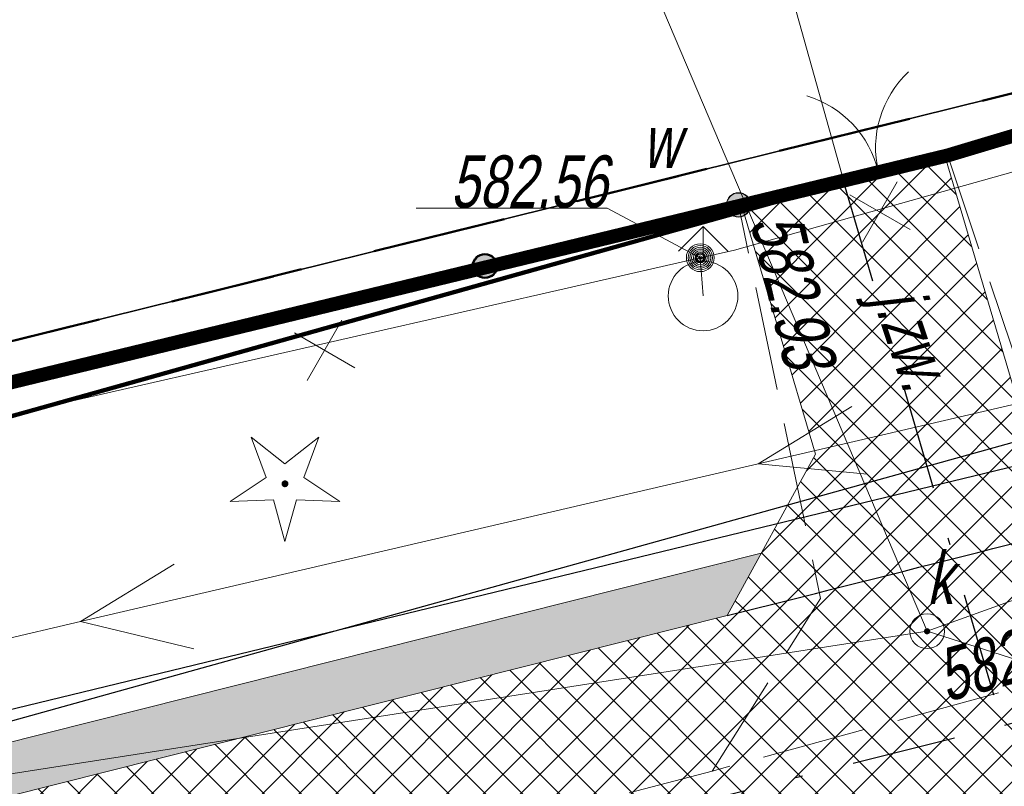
# Model space of a CAD drawing. Header units: metres. Extents: x 7403618 to 7449367, y 5479833 to 5516047.
# Tile 35 of 72: x 7449007 to 7449021, y 5479898 to 5479910. Entities that reach past the tile are written whole.
import ezdxf

# ---------------------------------------------------------------- set-up
doc = ezdxf.new("R2010")
doc.units = ezdxf.units.M
doc.header["$MEASUREMENT"] = 0
for name, pattern in [('0.5_0.5', [1, 0.5, -0.5]), ('3_SUEP_A', [0]), ('3_SUKP', [0]), ('3_SUWP', [0]), ('414-500', [1, 0.5, -0.5]), ('DASHDOT', [1, 0.5, -0.25, 0, -0.25]), ('GUK', [2, 1.5, -0.5]), ('KTJZ01-500', [2, 1.5, -0.5])]:
    doc.linetypes.add(name, pattern=pattern)
doc.layers.get('0').update_dxf_attribs({"linetype": 'CONTINUOUS', "lineweight": 9})
doc.layers.get('Defpoints').update_dxf_attribs({"linetype": 'CONTINUOUS'})
for name, color, linetype, lineweight in [('0_kraw_najazd', 212, 'CONTINUOUS', 30), ('_MPZP_linie rozgraniczajace', 7, 'CONTINUOUS', 0), ('_MPZP_NLZ', 212, 'LINIAZAB', 15), ('demontaż', 1, 'CONTINUOUS', 9), ('E_Dzialki', 114, 'CONTINUOUS', 35), ('E_Kontury', 3, 'GUK', 18), ('kilometraż', 251, 'CONTINUOUS', 9), ('KTJZ01', 7, 'CONTINUOUS', 15), ('KTOK02', 7, 'CONTINUOUS', 15), ('KTOK05_01', 7, 'CONTINUOUS', 15), ('mdcp', 253, 'CONTINUOUS', 5), ('OBOP01_01', 7, 'CONTINUOUS', 0), ('OSIE', 30, 'DASHDOT', 30), ('RTPW02', 7, 'CONTINUOUS', 15), ('SUEP_L_0', 1, '3_SUEP_A', 18), ('SUKP_L_0', 34, '3_SUKP', 18), ('SUKR_T_0', 34, 'CONTINUOUS', 18), ('SUPS01_05', 7, 'CONTINUOUS', 15), ('SUUS15_05_K', 7, 'CONTINUOUS', 15), ('SUW_E_T_2', 5, 'CONTINUOUS', 0), ('SUW_T_2', 5, 'CONTINUOUS', 13), ('SUW_T_5', 5, 'CONTINUOUS', 13), ('SUWP_L_0', 5, '3_SUWP', 18), ('SUWR_T_0', 5, 'CONTINUOUS', 13), ('wodociag_proj', 150, 'CONTINUOUS', 25), ('Wymiary', 5, 'CONTINUOUS', 13)]:
    doc.layers.add(name, color=color, linetype=linetype, lineweight=lineweight)
doc.layers.add('Zakres', color=7, linetype='414-500', true_color=0x3a9db6)
doc.styles.get("Standard").update_dxf_attribs({"font": 'verdana.ttf', "width": 0.75})
doc.styles.add('Style-WORKING_1250 I 0.20944', font='WORKING_1250.shx', dxfattribs={"oblique": 12})
doc.linetypes.add('LINIAZAB', pattern='A,0,-0.248511,[1,linia rozgraniczajaca.shx,S=0.1,R=305.396677,X=0,Y=-0.000911],-0.350123', length=0.598634)
doc.dimstyles.new('RZUT', dxfattribs={"dimscale": 0.35, "dimtxt": 2.5, "dimasz": 2.5, "dimexe": 1.25, "dimexo": 0.625, "dimgap": 1, "dimtad": 1, "dimzin": 1, "dimtxsty": 'Standard', "dimblk": 'OBLIQUE', "dimcen": 2.5, "dimadec": 0, "dimazin": 0, "dimtfac": 1, "dimtmove": 0, "dimatfit": 3, "dimfxl": 1, "dimtfill": 2, "dimtfillclr": 256, "dimarcsym": 0})
pattern_1 = [(45, (0, 0), (-0.265165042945, 0.265165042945), []), (135, (0, 0), (-0.265165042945, -0.265165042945), [])]

# ---------------------------------------------------------------- blocks, each defined once
blk = doc.blocks.new('4_SUWH_1')
at = {"layer": 'SUW_T_2', "linetype": 'Continuous', "lineweight": 13}
for p, q in [((0, 10), (-3.54, 6.46)), ((0, 10), (3.54, 6.46)), ((0, 5), (0, 10))]:
    blk.add_line(p, q, dxfattribs=at)
blk.add_circle((0, 0), 5, dxfattribs=at)
blk = doc.blocks.new('4_SUWW_1')
at = {"layer": 'SUW_T_5', "linetype": 'Continuous', "lineweight": 13}
for radius in [2, 1.75, 1.5, 1.25, 1, 0.75, 0.5, 0.25, 0.0715]:
    blk.add_circle((0, 0), radius, dxfattribs=at)
blk = doc.blocks.new('4_SUPS_2')
at = {"layer": 'SUWR_T_0', "linetype": 'Continuous', "lineweight": 13}
blk.add_circle((0, 0), 0.625, dxfattribs=at)
blk = doc.blocks.new('OBOP01_01')
at = {"layer": 'OBOP01_01', "linetype": 'Continuous', "lineweight": 13}
h = blk.add_hatch(color=96, dxfattribs=at)
edge = h.paths.add_edge_path()
edge.add_arc((0, 0), 0.05, 0, 360)
at = {"layer": 'OBOP01_01', "color": 96, "linetype": 'Continuous', "lineweight": 13, "flags": 128}
blk.add_lwpolyline([(0, -0.829), (-0.167, -0.23), (-0.788, -0.256), (-0.271, 0.088), (-0.487, 0.671), (0, 0.285), (0.487, 0.671), (0.271, 0.088), (0.788, -0.256), (0.167, -0.23), (0, -0.829)], close=True, dxfattribs=at)
blk = doc.blocks.new('SUUS15_05_K')
at = {"color": 0, "linetype": 'ByBlock', "lineweight": -2}
blk.add_circle((0, 0), 0.25, dxfattribs=at)
blk = doc.blocks.new('RTPW02_1')
at = {"linetype": 'ByBlock', "lineweight": -2}
h = blk.add_hatch(color=0, dxfattribs=at)
edge = h.paths.add_edge_path()
edge.add_arc((0, 0), 0.045, 0, 360)
blk = doc.blocks.new('RTPW02')
at = {"linetype": 'ByBlock', "lineweight": -2}
h = blk.add_hatch(color=0, dxfattribs=at)
edge = h.paths.add_edge_path()
edge.add_arc((0, 0), 0.045, 0, 360)
blk = doc.blocks.new('mpzp_Borek')
at = {"layer": '_MPZP_linie rozgraniczajace', "color": 212, "linetype": 'Continuous', "lineweight": 30, "flags": 128}
blk.add_lwpolyline([(-6.394, 36.367), (-0.716, 24.663), (-6.174, 16.685), (-20.265, 10.241), (-45.516, -7.138), (-70.879, -22.877), (-106.314, -36.028), (-142.728, -46.16), (-164.888, -49.54), (-163.308, -59.899), (-140.572, -56.431), (-104.678, -45.981), (-65.699, -30.251), (-46.916, -20.179), (-18.398, -0.602), (-4.775, 7.356), (3.566, 8.093)], dxfattribs=at)
at = {"layer": '_MPZP_NLZ', "linetype": 'LINIAZAB', "lineweight": 90, "ltscale": 2, "flags": 128}
blk.add_lwpolyline([(-166.662, -44.973), (-140.407, -41.153), (-104.023, -30.95), (-55.917, -10.016), (-18.284, 15.951)], dxfattribs=at)
blk = doc.blocks.new('MDCP_borek')
at = {"layer": 'KTOK02', "linetype": 'Continuous', "lineweight": 13, "true_color": 0x939598}
h = blk.add_hatch(color=252, dxfattribs=at)
edge = h.paths.add_edge_path()
edge.add_arc((86.233, -76.983), 0.17, 0, 360)
h = blk.add_hatch(color=252, dxfattribs=at)
edge = h.paths.add_edge_path()
edge.add_arc((86.233, -76.983), 0.17, 0, 360)
at = {"layer": 'KTOK05_01', "linetype": 'Continuous', "lineweight": 40, "true_color": 0x939598}
h = blk.add_hatch(color=252, dxfattribs=at)
edge = h.paths.add_edge_path()
edge.add_arc((82.587, -77.863), 0.17, 0, 360)
h = blk.add_hatch(color=252, dxfattribs=at)
edge = h.paths.add_edge_path()
edge.add_arc((82.587, -77.863), 0.17, 0, 360)
at = {"layer": 'E_Dzialki', "lineweight": 35}
blk.add_line((75.173, -79.093), (94.513, -74.303), dxfattribs=at)
blk.add_line((75.173, -79.093), (94.513, -74.303), dxfattribs=at)
at = {"layer": 'E_Kontury', "lineweight": 13}
blk.add_line((75.173, -79.093), (94.513, -74.303), dxfattribs=at)
blk.add_line((75.173, -79.093), (94.513, -74.303), dxfattribs=at)
at = {"layer": 'KTJZ01', "color": 252, "linetype": 'KTJZ01-500', "lineweight": 13, "true_color": 0x939598, "flags": 128}
for points in [[(39.623, -60.193), (40.363, -66.123), (41.663, -74.253), (43.943, -83.953), (45.913, -90.913), (46.973, -91.803), (50.363, -93.703), (54.423, -93.293), (62.453, -91.123), (68.393, -89.683), (75.073, -87.963), (85.853, -85.123), (92.523, -83.303), (95.383, -82.473), (101.573, -80.493), (108.093, -78.253), (116.373, -75.223), (124.513, -71.633), (131.743, -68.643), (141.593, -64.193), (144.023, -62.903), (147.183, -61.283), (151.263, -59.063), (156.793, -55.923), (162.093, -52.783), (168.243, -48.773), (176.893, -42.833), (185.543, -36.803), (192.933, -31.893), (197.453, -29.223), (201.193, -26.983)], [(39.623, -60.193), (40.363, -66.123), (41.663, -74.253), (43.943, -83.953), (45.913, -90.913), (46.973, -91.803), (50.363, -93.703), (54.423, -93.293), (62.453, -91.123), (68.393, -89.683), (75.073, -87.963), (85.853, -85.123), (92.523, -83.303), (95.383, -82.473), (101.573, -80.493), (108.093, -78.253), (116.373, -75.223), (124.513, -71.633), (131.743, -68.643), (141.593, -64.193), (144.023, -62.903), (147.183, -61.283), (151.263, -59.063), (156.793, -55.923), (162.093, -52.783), (168.243, -48.773), (176.893, -42.833), (185.543, -36.803), (192.933, -31.893), (197.453, -29.223), (201.193, -26.983)], [(89.213, -76.193), (90.443, -79.873), (92.523, -83.303)], [(89.213, -76.193), (90.443, -79.873), (92.523, -83.303)], [(85.853, -85.123), (87.413, -82.643), (86.233, -76.983)], [(85.853, -85.123), (87.413, -82.643), (86.233, -76.983)]]:
    blk.add_lwpolyline(points, dxfattribs=at)
at = {"layer": 'KTOK02', "color": 252, "linetype": 'Continuous', "lineweight": 13, "true_color": 0x939598}
blk.add_line((86.233, -76.983), (90.253, -76.033), dxfattribs=at)
blk.add_line((86.233, -76.983), (90.253, -76.033), dxfattribs=at)
for radius in [0.175, 0.175, 0.17, 0.17]:
    blk.add_circle((86.233, -76.983), radius, dxfattribs=at)
blk.add_arc((89.703, -76.163), 1.5, 133.2961, 193.2961, dxfattribs=at)
blk.add_arc((89.703, -76.163), 1.5, 133.2961, 193.2961, dxfattribs=at)
at = {"layer": 'KTOK02', "color": 252, "linetype": 'Continuous', "lineweight": 13, "true_color": 0x939598, "extrusion": (0, 0, -1)}
blk.add_arc((-86.783, -76.853), 1.5, 106.7039, 166.7039, dxfattribs=at)
blk.add_arc((-86.783, -76.853), 1.5, 106.7039, 166.7039, dxfattribs=at)
at = {"layer": 'KTOK05_01', "color": 252, "linetype": 'Continuous', "lineweight": 40, "true_color": 0x939598}
blk.add_line((86.233, -76.983), (72.523, -80.293), dxfattribs=at)
blk.add_line((86.233, -76.983), (72.523, -80.293), dxfattribs=at)
for radius in [0.175, 0.175, 0.17, 0.17]:
    blk.add_circle((82.587, -77.863), radius, dxfattribs=at)
at = {"layer": 'SUEP_L_0', "linetype": 'Continuous', "lineweight": 13}
for p, q in [((91.383, -79.573), (86.513, -80.707)), ((91.383, -79.573), (86.513, -80.707)), ((86.513, -80.707), (87.861, -79.88)), ((86.513, -80.707), (87.861, -79.88)), ((86.513, -80.707), (76.773, -82.974)), ((86.513, -80.707), (76.773, -82.974)), ((88.087, -80.854), (86.513, -80.707)), ((88.087, -80.854), (86.513, -80.707)), ((76.773, -82.974), (78.121, -82.147)), ((76.773, -82.974), (78.121, -82.147)), ((76.773, -82.974), (71.452, -84.212)), ((76.773, -82.974), (71.452, -84.212)), ((78.404, -83.364), (76.773, -82.974)), ((78.404, -83.364), (76.773, -82.974))]:
    blk.add_line(p, q, dxfattribs=at)
at = {"layer": 'SUKP_L_0', "linetype": 'Continuous', "lineweight": 13}
for p, q in [((88.943, -83.113), (82.843, -68.743)), ((88.943, -83.113), (82.843, -68.743)), ((110.823, -75.183), (88.943, -83.113)), ((110.823, -75.183), (88.943, -83.113)), ((88.943, -83.113), (68.453, -86.303)), ((88.943, -83.113), (68.453, -86.303))]:
    blk.add_line(p, q, dxfattribs=at)
at = {"layer": 'SUKR_T_0', "linetype": 'Continuous', "lineweight": 13}
blk.add_line((88.943, -83.113), (92.503, -84.253), dxfattribs=at)
blk.add_line((88.943, -83.113), (92.503, -84.253), dxfattribs=at)
at = {"layer": 'SUWP_L_0', "linetype": 'Continuous', "lineweight": 13}
for p, q in [((90.513, -76.413), (86.173, -77.633)), ((90.513, -76.413), (86.173, -77.633)), ((86.173, -77.633), (85.683, -77.743)), ((86.173, -77.633), (85.683, -77.743)), ((85.683, -77.743), (70.773, -81.143)), ((85.683, -77.743), (70.773, -81.143)), ((85.723, -78.293), (85.683, -77.743)), ((85.723, -78.293), (85.683, -77.743))]:
    blk.add_line(p, q, dxfattribs=at)
at = {"layer": 'SUWR_T_0', "linetype": 'Continuous', "lineweight": 13}
for p in [(81.601, -77.033), (81.601, -77.033), (85.683, -77.743), (85.683, -77.743)]:
    blk.add_line(p, (84.343, -77.033), dxfattribs=at)
blk.add_blockref('mpzp_Borek', (205.397, -41.892))
blk.add_blockref('mpzp_Borek', (205.397, -41.892))
at = {"layer": 'OBOP01_01', "color": 96, "linetype": 'Continuous', "lineweight": 13}
blk.add_blockref('OBOP01_01', (79.713, -80.993), dxfattribs=at)
blk.add_blockref('OBOP01_01', (79.713, -80.993), dxfattribs=at)
at = {"layer": 'RTPW02', "color": 252, "linetype": 'Continuous', "lineweight": 13, "true_color": 0x939598}
blk.add_blockref('RTPW02_1', (86.233, -76.983), dxfattribs=at)
blk.add_blockref('RTPW02_1', (86.233, -76.983), dxfattribs=at)
at = {"layer": 'SUPS01_05', "color": 36, "linetype": 'Continuous', "lineweight": 13}
blk.add_blockref('RTPW02', (88.943, -83.113), dxfattribs=at)
blk.add_blockref('RTPW02', (88.943, -83.113), dxfattribs=at)
at = {"layer": 'SUUS15_05_K', "color": 36, "linetype": 'Continuous', "lineweight": 13}
blk.add_blockref('SUUS15_05_K', (88.943, -83.113), dxfattribs=at)
blk.add_blockref('SUUS15_05_K', (88.943, -83.113), dxfattribs=at)
at = {"layer": 'SUW_T_2', "linetype": 'Continuous', "lineweight": 13, "xscale": 0.1, "yscale": 0.1, "zscale": 0.1}
blk.add_blockref('4_SUWH_1', (85.723, -78.293), dxfattribs=at)
blk.add_blockref('4_SUWH_1', (85.723, -78.293), dxfattribs=at)
at = {"layer": 'SUW_T_5', "linetype": 'Continuous', "lineweight": 13, "xscale": 0.1, "yscale": 0.1, "zscale": 0.1}
blk.add_blockref('4_SUWW_1', (85.683, -77.743), dxfattribs=at)
blk.add_blockref('4_SUWW_1', (85.683, -77.743), dxfattribs=at)
at = {"layer": 'SUWR_T_0', "linetype": 'Continuous', "lineweight": 13, "xscale": 0.1, "yscale": 0.1, "zscale": 0.1}
blk.add_blockref('4_SUPS_2', (85.683, -77.743), dxfattribs=at)
blk.add_blockref('4_SUPS_2', (85.683, -77.743), dxfattribs=at)
at = {"layer": 'KTJZ01', "color": 252, "linetype": 'Continuous', "lineweight": 13, "true_color": 0x939598, "style": 'Style-WORKING_1250 I 0.20944', "oblique": 12, "width": 0.725}
blk.add_text('j.zw.', height=0.75, rotation=288.4816, dxfattribs=at).set_placement((88.156, -78.33))
blk.add_text('j.zw.', height=0.75, rotation=288.4816, dxfattribs=at).set_placement((88.156, -78.33))
at = {"layer": 'RTPW02', "color": 252, "linetype": 'Continuous', "lineweight": 13, "true_color": 0x939598, "style": 'Style-WORKING_1250 I 0.20944', "oblique": 12, "width": 0.725}
for s, rotation, p in [('582.93', 283.2218, (86.4, -77.214)), ('582.93', 283.2218, (86.4, -77.214)), ('582.39', 15.2624, (89.215, -84.132)), ('582.39', 15.2624, (89.215, -84.132))]:
    blk.add_text(s, height=0.75, rotation=rotation, dxfattribs=at).set_placement(p)
at = {"layer": 'SUUS15_05_K', "color": 36, "linetype": 'Continuous', "lineweight": 13, "style": 'Style-WORKING_1250 I 0.20944', "oblique": 12, "width": 0.725}
blk.add_text('k', height=0.75, dxfattribs=at).set_placement((88.943, -82.721))
blk.add_text('k', height=0.75, dxfattribs=at).set_placement((88.943, -82.721))
at = {"layer": 'SUW_E_T_2', "lineweight": 13, "insert": (84.853, -76.453), "char_height": 0.75, "attachment_point": 7, "line_spacing_factor": 0.6}
blk.add_mtext('\\FWORKING_1250;\\Q12;\\H1x;\\W0.733333;w', dxfattribs=at)
blk.add_mtext('\\FWORKING_1250;\\Q12;\\H1x;\\W0.733333;w', dxfattribs=at)
at = {"layer": 'SUWR_T_0', "lineweight": 13, "insert": (84.343, -77.033), "char_height": 0.75, "attachment_point": 9, "line_spacing_factor": 0.6}
blk.add_mtext('\\FWORKING_1250;\\Q12;\\H1x;\\W0.733333;582.56', dxfattribs=at)
blk.add_mtext('\\FWORKING_1250;\\Q12;\\H1x;\\W0.733333;582.56', dxfattribs=at)
blk = doc.blocks.new('Dzialki_Borek')
at = {"layer": 'E_Dzialki', "lineweight": 35}
blk.add_line((24.901, -32.759), (44.241, -27.969), dxfattribs=at)
blk = doc.blocks.new('demontaż')
at = {"layer": 'demontaż'}
for points in [[(-0.25, -0.433), (0.25, 0.433)], [(-0.433, 0.25), (0.433, -0.25)]]:
    blk.add_lwpolyline(points, dxfattribs=at)
blk = doc.blocks.new('*D191')
at = {"layer": 'Defpoints', "color": 0, "transparency": 16777216}
for p in [(7448963.941, 5480132.365), (7449040.99, 5479905.069)]:
    blk.add_point(p, dxfattribs=at)
at = {"layer": 'Wymiary', "color": 0, "lineweight": -2, "transparency": 16777216}
blk.add_line((7449036.356, 5479918.741), (7449040.541, 5479906.395), dxfattribs=at)
at = {"layer": 'Wymiary', "color": 0, "transparency": 16777216}
blk.add_solid([(7449040.762, 5479906.47), (7449040.32, 5479906.32), (7449040.99, 5479905.069)], dxfattribs=at)
at = {"layer": 'Wymiary', "color": 0, "transparency": 16777216, "insert": (7449037.824, 5479917.231), "char_height": 0.875, "attachment_point": 5, "rotation": 288.7257, "bg_fill": 1, "box_fill_scale": 1.25, "bg_fill_color": 256, "bg_fill_true_color": 16448250, "bg_fill_transparency": 0}
blk.add_mtext('R240,0', dxfattribs=at)
blk = doc.blocks.new('pas_drogowy')
at = {"layer": 'E_Dzialki', "color": 242, "linetype": '0.5_0.5', "lineweight": 50, "ltscale": 3, "true_color": 0xcd2027}
blk.add_lwpolyline([(35, -29.56), (15.92, -34.34), (9.13, -36.04), (0, 0), (9.13, -36.04), (15.92, -34.34), (35, -29.56), (54.34, -24.77), (75.48, -17.84), (95.36, -7.58), (75.48, -17.84), (54.34, -24.77)], close=True, dxfattribs=at)

msp = doc.modelspace()

# ---------------------------------------------------------------- hatches: boundary and pattern name
at = {"true_color": 0xf26722, "transparency": 33554597}
h = msp.add_hatch(dxfattribs=at)
h.set_pattern_fill('ANSI37', color=30, scale=3)
h.set_pattern_definition(pattern_1)
edge = h.paths.add_edge_path()
edge.add_arc((7448963.941, 5480132.365), 242.5, 304.1262, 304.55325)
edge.add_line((7449101.48, 5479932.642), (7449105.952, 5479935.722))
edge.add_line((7449105.952, 5479935.722), (7449113.157, 5479940.684))
edge.add_line((7449113.157, 5479940.684), (7449113.287, 5479940.774))
edge.add_arc((7449185.602, 5479835.765), 127.5, 114.49688, 124.55326, ccw=False)
edge.add_arc((7449136.464, 5479943.596), 9, 11.9868, 114.4758, ccw=False)
edge.add_arc((7449048.761, 5479928.374), 98.008, 10.04312, 21.91674)
edge.add_line((7449139.686, 5479964.956), (7449139.262, 5479965.675))
edge.add_arc((7449132.331, 5479964.693), 7, -34.025, 8.0653, ccw=False)
edge.add_arc((7449132.331, 5479964.693), 7, 292.5957, 325.975, ccw=False)
edge.add_line((7449135.021, 5479958.23), (7449134.692, 5479958.094))
edge.add_arc((7449185.602, 5479835.765), 132.5, 112.59568, 124.55325)
edge.add_line((7449110.452, 5479944.892), (7449098.644, 5479936.76))
edge.add_arc((7448963.941, 5480132.365), 237.5, 302.90329, 304.55325, ccw=False)
edge.add_line((7449092.956, 5479932.963), (7449087.576, 5479929.566))
edge.add_line((7449087.576, 5479929.566), (7449087.407, 5479929.447))
edge.add_arc((7449019.272, 5480045.858), 134.884, 299.91552, 300.3403, ccw=False)
edge.add_line((7449086.542, 5479928.945), (7449085.73, 5479928.469))
edge.add_line((7449085.73, 5479928.469), (7449084.871, 5479927.958))
edge.add_arc((7448963.941, 5480132.365), 237.5, 298.31332, 300.60911, ccw=False)
edge.add_arc((7448968.113, 5480124.355), 228.469, 296.67637, 298.34505, ccw=False)
edge.add_arc((7448963.941, 5480132.365), 237.5, 294.47818, 296.7081, ccw=False)
edge.add_line((7449062.348, 5479916.212), (7449062.343, 5479916.214))
edge.add_arc((7448969.572, 5480119.183), 223.166, 292.65404, 294.56386, ccw=False)
edge.add_line((7449055.527, 5479913.235), (7449054.431, 5479912.78))
edge.add_arc((7449067.39, 5479878.717), 36.445, 110.8285, 113.5457)
edge.add_line((7449052.831, 5479912.127), (7449052.831, 5479912.127))
edge.add_line((7449052.831, 5479912.127), (7449051.896, 5479911.752))
edge.add_line((7449051.896, 5479911.752), (7449050.962, 5479911.382))
edge.add_arc((7448963.941, 5480132.365), 237.5, 284.71568, 291.49418, ccw=False)
edge.add_arc((7448717.71, 5481097.569), 1233.611, 284.06402, 284.389191, ccw=False)
edge.add_line((7449017.485, 5479900.935), (7448999.675, 5479896.454))
edge.add_line((7448999.675, 5479896.454), (7448992.953, 5479894.763))
edge.add_line((7448992.953, 5479894.763), (7448988.651, 5479893.681))
edge.add_line((7448988.651, 5479893.681), (7448982.781, 5479892.204))
edge.add_arc((7448981.561, 5479897.053), 5, 274.0102, 284.1224, ccw=False)
edge.add_arc((7448981.561, 5479897.053), 5, 195.6051, 274.0102, ccw=False)
edge.add_line((7448976.745, 5479895.708), (7448973.835, 5479894.971))
edge.add_line((7448973.835, 5479894.971), (7448974.779, 5479891.245))
edge.add_line((7448974.779, 5479891.245), (7448976.619, 5479883.974))
edge.add_line((7448976.619, 5479883.974), (7448977.517, 5479880.427))
edge.add_line((7448977.517, 5479880.427), (7448980.887, 5479880.346))
edge.add_arc((7448988.887, 5479880.335), 8, 104.1224, 179.9199, ccw=False)
edge.add_line((7448986.935, 5479888.093), (7448989.32, 5479888.693))
edge.add_line((7448989.32, 5479888.693), (7448996.108, 5479890.401))
edge.add_line((7448996.108, 5479890.401), (7449012.291, 5479894.473))
edge.add_line((7449012.291, 5479894.473), (7449023.109, 5479897.194))
edge.add_arc((7448963.941, 5480132.365), 242.5, 284.12241, 287.03863)
edge.add_arc((7448963.941, 5480132.365), 242.5, 287.03863, 288.43596)
edge.add_arc((7448963.941, 5480132.365), 242.5, 288.43596, 291.6028)
edge.add_arc((7448963.941, 5480132.365), 242.5, 291.6028, 294.20071)
edge.add_arc((7448963.941, 5480132.365), 242.5, 294.20071, 295.64257)
edge.add_arc((7448963.941, 5480132.365), 242.5, 295.64257, 296.29272)
edge.add_arc((7448963.941, 5480132.365), 242.5, 296.29272, 298.10164)
edge.add_arc((7448963.941, 5480132.365), 242.5, 298.10164, 299.9233)
edge.add_arc((7448963.941, 5480132.365), 242.5, 299.9233, 301.43725)
edge.add_arc((7448963.941, 5480132.365), 242.5, 301.43725, 304.1262)
at = {"true_color": 0x991b1e, "transparency": 33554597}
h = msp.add_hatch(dxfattribs=at)
h.set_pattern_fill('GRAVEL', color=244)
h.set_pattern_definition([(228.012787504, (0.72, 1), (-8.00000000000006, -9), [0.134536, -13.31908804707]), (184.969740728, (0.63, 0.9), (11.99999999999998, 1.00000000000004), [0.230868, -22.85592476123]), (132.510447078, (0.4, 0.88), (10.00000000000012, -10.99999999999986), [0.162788, -16.1160325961]), (267.273689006, (0.01, 0.63), (1.00000000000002, 20.00000000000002), [0.210238, -20.81355804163]), (292.833654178, (0, 0.42), (-5, 12.00000000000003), [0.206155, -20.40937312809]), (357.273689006, (0.08, 0.23), (-20.00000000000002, 1.00000000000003), [0.210238, -20.81355804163]), (37.6942404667, (0.29, 0.22), (-13, -9.99999999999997), [0.278029, -27.52484854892]), (72.2553283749, (0.51, 0.39), (7.00000000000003, 22), [0.262488, -25.98632149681]), (121.429565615, (0.59, 0.64), (-8.00000000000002, 13), [0.21095, -20.88407310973]), (175.236358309, (0.48, 0.82), (11, -1.00000000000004), [0.240832, -11.80076257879]), (222.397437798, (0.24, 0.84), (-11.99999999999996, -10.99999999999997), [0.311448, -30.8333750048]), (138.814074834, (1, 0.62), (-7, 6), [0.106301, -10.52384481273]), (171.46923439, (0.92, 0.69), (13, -2), [0.202237, -20.02151141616]), (225, (0.72, 0.72), (-1e-16, -1), [0.141421, -1.27279256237]), (203.198590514, (0.65, 0.84), (5, 2), [0.076158, -7.53961510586]), (291.801409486, (0.58, 0.81), (-0.9999999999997, 3), [0.107703, -5.27746180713]), (30.963756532, (0.62, 0.71), (3, 2), [0.174929, -5.65602289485]), (161.565051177, (0.77, 0.8), (2, -1), [0.126491, -3.03578666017]), (16.389540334, (0, 0.81), (9.99999999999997, 3.00000000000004), [0.1772, -17.54284514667]), (70.3461759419, (0.17, 0.86), (-4.0000000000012, -11.0000000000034), [0.148661, -14.71740774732]), (293.198590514, (0.77, 1), (-2, 5), [0.152315, -7.46345810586]), (343.610459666, (0.83, 0.86), (-9.99999999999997, 3.00000000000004), [0.1772, -17.54284514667]), (339.44395478, (0, 0.19), (-5, 2), [0.17088, -8.37312374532]), (294.775140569, (0.16, 0.13), (-5, 11), [0.143178, -14.17464306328]), (66.8014094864, (0.78, 0), (2, 5), [0.152315, -7.46345810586]), (17.3540246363, (0.84, 0.14), (-12.99999999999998, -3.99999999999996), [0.167631, -16.59542361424]), (69.4439547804, (0.29, 0), (-2, -5), [0.08544, -8.45856374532]), (101.309932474, (0.72, 0), (-1, 4), [0.05099, -5.04802951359]), (165.963756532, (0.71, 0.05), (3, -1), [0.206155, -3.91695062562]), (186.009005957, (0.51, 0.1), (10.00000000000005, 0.99999999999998), [0.19105, -18.91392317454]), (303.690067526, (0.62, 0.62), (-1, 2), [0.144222, -3.46132927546]), (353.157226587, (0.7, 0.5), (17.00000000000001, -2.00000000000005), [0.251794, -24.92756262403]), (60.9453959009, (0.95, 0.47), (-4, -7), [0.102956, -10.19267414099]), (90, (1, 0.56), (-1, 1), [0.06, -0.94]), (120.256437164, (0.49, 0.13), (4, -7), [0.138924, -13.75351998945]), (48.0127875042, (0.42, 0.25), (8, 9), [0.269072, -13.18455204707]), (0, (0.6, 0.45), (1, 1), [0.26, -0.74]), (325.304846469, (0.86, 0.45), (10.00000000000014, -6.99999999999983), [0.158114, -15.65327430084]), (254.054604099, (0.99, 0.36), (-1, -4), [0.145602, -7.13450788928]), (207.645975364, (0.95, 0.22), (-18.99999999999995, -10.00000000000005), [0.237065, -23.46947418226]), (175.42607874, (0.74, 0.11), (-12.99999999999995, 1), [0.250799, -24.82907340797])])
edge = h.paths.add_edge_path()
edge.add_line((7449134.692, 5479958.094), (7449134.439, 5479958.801))
edge.add_arc((7449185.602, 5479835.765), 133.25, 112.57928, 124.55325)
edge.add_line((7449110.026, 5479945.509), (7449098.219, 5479937.378))
edge.add_arc((7448963.941, 5480132.365), 236.75, 302.65636, 304.55325, ccw=False)
edge.add_line((7449091.691, 5479933.04), (7449092.956, 5479932.963))
edge.add_arc((7448963.941, 5480132.365), 237.5, 302.90329, 304.55325)
edge.add_line((7449098.644, 5479936.76), (7449110.452, 5479944.892))
edge.add_arc((7449185.602, 5479835.765), 132.5, 112.59568, 124.55325, ccw=False)
edge = h.paths.add_edge_path()
edge.add_arc((7448963.941, 5480132.365), 236.75, 301.32275, 301.48088, ccw=False)
edge.add_line((7449087.017, 5479930.121), (7449087.407, 5479929.447))
edge.add_line((7449087.407, 5479929.447), (7449087.521, 5479929.528))
edge.add_line((7449087.521, 5479929.528), (7449087.575, 5479930.461))
edge = h.paths.add_edge_path()
edge.add_line((7449086.542, 5479928.945), (7449086.162, 5479929.603))
edge.add_arc((7448963.941, 5480132.365), 236.75, 298.12045, 301.08069, ccw=False)
edge.add_line((7449075.527, 5479923.562), (7449076.585, 5479923.278))
edge.add_arc((7448963.941, 5480132.365), 237.5, 298.31332, 300.60911)
edge.add_line((7449084.871, 5479927.958), (7449085.73, 5479928.469))
edge.add_line((7449085.73, 5479928.469), (7449086.542, 5479928.945))
edge = h.paths.add_edge_path()
edge.add_arc((7448963.941, 5480132.365), 236.75, 294.29673, 296.86884, ccw=False)
edge.add_line((7449061.355, 5479916.585), (7449062.348, 5479916.212))
edge.add_arc((7448963.941, 5480132.365), 237.5, 294.47818, 296.7081)
edge.add_line((7449070.684, 5479920.205), (7449070.94, 5479921.174))
edge = h.paths.add_edge_path()
edge.add_line((7449055.906, 5479914.204), (7449054.154, 5479913.477))
edge.add_arc((7449067.39, 5479878.717), 37.195, 110.8458, 111.9899)
edge.add_line((7449053.463, 5479913.206), (7449053.753, 5479912.514))
edge.add_arc((7449067.39, 5479878.717), 36.445, 110.8285, 111.9736, ccw=False)
edge.add_line((7449054.431, 5479912.78), (7449055.527, 5479913.235))
edge.add_line((7449055.527, 5479913.235), (7449055.906, 5479914.204))
edge = h.paths.add_edge_path()
edge.add_line((7449050.962, 5479911.382), (7449051.896, 5479911.752))
edge.add_line((7449051.896, 5479911.752), (7449052.83, 5479912.127))
edge.add_line((7449052.83, 5479912.127), (7449052.541, 5479912.819))
edge.add_arc((7448963.941, 5480132.365), 236.75, 284.52356, 291.97698, ccw=False)
edge.add_line((7449023.313, 5479903.181), (7449024.271, 5479902.656))
edge.add_arc((7448963.941, 5480132.365), 237.5, 284.71568, 291.49418)
h.paths.add_polyline_path([(7448993.473, 5479895.667), (7448987.741, 5479894.225), (7448988.651, 5479893.681), (7448992.953, 5479894.763)])
edge = h.paths.add_edge_path()
edge.add_arc((7448981.561, 5479897.053), 5, 194.2048, 274.0102)
edge.add_line((7448981.911, 5479892.065), (7448982.424, 5479892.887))
edge.add_arc((7448981.567, 5479897.057), 4.257, 194.2418, 281.6142, ccw=False)
edge.add_line((7448977.441, 5479896.01), (7448975.559, 5479903.445))
edge.add_arc((7449070.32, 5479927.432), 97.75, 183.94647, 194.20482, ccw=False)
edge.add_line((7448972.802, 5479920.704), (7448972.027, 5479931.937))
edge.add_line((7448972.027, 5479931.937), (7448971.465, 5479934.273))
edge.add_line((7448971.465, 5479934.273), (7448971.117, 5479934.226))
edge.add_line((7448971.117, 5479934.226), (7448972.054, 5479920.653))
edge.add_arc((7449070.32, 5479927.432), 98.5, 183.94647, 194.20482)
edge.add_line((7448974.832, 5479903.261), (7448976.714, 5479895.826))
h.paths.add_polyline_path([(7448998.765, 5479896.999), (7448999.675, 5479896.454), (7449017.485, 5479900.935), (7449017.976, 5479901.832)])
at = {"true_color": 0xcd2027, "transparency": 33554597}
h = msp.add_hatch(dxfattribs=at)
h.set_pattern_fill('ANSI37', color=242, scale=3)
h.set_pattern_definition(pattern_1)
edge = h.paths.add_edge_path()
edge.add_arc((7448967.64, 5479932.319), 0.5, -129.0981, 0.4869, ccw=False)
edge.add_line((7448967.324, 5479931.931), (7448962.107, 5479936.17))
edge.add_line((7448962.107, 5479936.17), (7448960.082, 5479933.95))
edge.add_line((7448960.082, 5479933.95), (7448966.922, 5479928.392))
edge.add_arc((7448963.768, 5479924.512), 5, 5.4964, 50.9019, ccw=False)
edge.add_line((7448968.745, 5479924.991), (7448968.14, 5479932.323))
h.paths.add_polyline_path([(7449085.864, 5479937.863), (7449083.319, 5479936.179), (7449087.626, 5479931.349), (7449087.579, 5479930.526), (7449087.521, 5479929.528), (7449087.576, 5479929.566), (7449092.956, 5479932.963), (7449090.047, 5479933.141)])
h.paths.add_polyline_path([(7448997.249, 5479897.905), (7448996.308, 5479901.65), (7448993.392, 5479900.94), (7448994.34, 5479897.173), (7448992.953, 5479894.763), (7448999.675, 5479896.454)])
edge = h.paths.add_edge_path()
edge.add_line((7449020.615, 5479907.54), (7449017.696, 5479906.833))
edge.add_line((7449017.696, 5479906.833), (7449018.757, 5479903.257))
edge.add_line((7449018.757, 5479903.257), (7449017.485, 5479900.935))
edge.add_arc((7448717.71, 5481097.568), 1233.611, 284.06402, 284.389191)
edge.add_line((7449024.271, 5479902.656), (7449021.636, 5479904.099))
edge.add_line((7449021.636, 5479904.099), (7449020.615, 5479907.54))
edge = h.paths.add_edge_path()
edge.add_line((7449057.78, 5479921.556), (7449054.666, 5479919.945))
edge.add_line((7449054.666, 5479919.945), (7449056.518, 5479915.77))
edge.add_line((7449056.518, 5479915.77), (7449055.527, 5479913.235))
edge.add_arc((7448963.898, 5480132.463), 237.606, 292.68312, 294.48054)
edge.add_line((7449062.359, 5479916.217), (7449059.712, 5479917.202))
edge.add_line((7449059.712, 5479917.202), (7449057.78, 5479921.556))
edge = h.paths.add_edge_path()
edge.add_line((7449071.35, 5479928.396), (7449068.725, 5479926.951))
edge.add_line((7449068.725, 5479926.951), (7449071.29, 5479922.501))
edge.add_line((7449071.29, 5479922.501), (7449070.684, 5479920.205))
edge.add_arc((7448951.545, 5480156.166), 264.333, 296.78958, 298.23184)
edge.add_line((7449076.585, 5479923.278), (7449073.888, 5479924.001))
edge.add_line((7449073.888, 5479924.001), (7449071.35, 5479928.396))
edge = h.paths.add_edge_path()
edge.add_line((7448982.781, 5479892.204), (7448988.651, 5479893.681))
edge.add_line((7448988.651, 5479893.681), (7448986.223, 5479895.132))
edge.add_line((7448986.223, 5479895.132), (7448985.252, 5479898.985))
edge.add_line((7448985.252, 5479898.985), (7448982.328, 5479898.315))
edge.add_line((7448982.328, 5479898.315), (7448983.314, 5479894.4))
edge.add_line((7448983.314, 5479894.4), (7448981.911, 5479892.065))
edge.add_arc((7448981.561, 5479897.053), 5, 274.0102, 284.1224)
h = msp.add_hatch(dxfattribs=at)
h.set_pattern_fill('ANSI37', color=242, scale=3, angle=1.0907)
h.set_pattern_definition([(46.0906926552, (0, 0), (-0.270164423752, 0.260069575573), []), (136.0906926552, (0, 0), (-0.260069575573, -0.270164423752), [])])
edge = h.paths.add_edge_path()
edge.add_arc((7448976.119, 5479874.526), 3, -60.9693, 15.2955, ccw=False)
edge.add_line((7448977.575, 5479871.903), (7448978.47, 5479868.967))
edge.add_line((7448978.47, 5479868.967), (7448980.716, 5479869.641))
edge.add_line((7448980.716, 5479869.641), (7448979.012, 5479875.317))
h.paths.add_polyline_path([(7448996.108, 5479890.401), (7448989.32, 5479888.693), (7448991.747, 5479887.241), (7448991.909, 5479886.574), (7448994.819, 5479887.305), (7448994.657, 5479887.973)])
edge = h.paths.add_edge_path()
edge.add_line((7449014.763, 5479892.692), (7449024.726, 5479895.201))
edge.add_line((7449024.726, 5479895.201), (7449024.923, 5479894.555))
edge.add_line((7449024.923, 5479894.555), (7449028.32, 5479895.414))
edge.add_line((7449028.32, 5479895.414), (7449028.112, 5479896.095))
edge.add_line((7449028.112, 5479896.095), (7449033.905, 5479897.846))
edge.add_line((7449033.905, 5479897.846), (7449033.792, 5479898.193))
edge.add_line((7449033.792, 5479898.193), (7449034.997, 5479900.509))
edge.add_arc((7448963.941, 5480132.365), 242.5, 284.12241, 287.03863, ccw=False)
edge.add_line((7449023.109, 5479897.194), (7449012.291, 5479894.473))
edge.add_line((7449012.291, 5479894.473), (7449014.641, 5479893.136))
edge.add_line((7449014.641, 5479893.136), (7449014.763, 5479892.692))

# ---------------------------------------------------------------- linework, layer by layer
msp.add_lwpolyline([(7449017.485, 5479900.935), (7449018.757, 5479903.257), (7449017.694, 5479906.841), (7449020.618, 5479907.532), (7449021.636, 5479904.099), (7449024.271, 5479902.656, 0.029585), (7449050.962, 5479911.382)], format="xyb")
for points in [[(7448998.765, 5479896.999), (7449017.976, 5479901.832)], [(7448999.675, 5479896.454), (7449017.485, 5479900.935)]]:
    msp.add_lwpolyline(points)
at = {"layer": '0_kraw_najazd'}
msp.add_lwpolyline([(7449017.485, 5479900.935, 0.001419), (7449024.271, 5479902.656)], format="xyb", dxfattribs=at)
at = {"layer": 'kilometraż'}
msp.add_lwpolyline([(7449016.472, 5479916.789), (7449019.166, 5479907.16)], dxfattribs=at)
at = {"layer": 'OSIE', "ltscale": 3}
msp.add_lwpolyline([(7448977.209, 5479888.224), (7449022.5, 5479899.619, 0.089383), (7449100.062, 5479934.701), (7449111.87, 5479942.833, -0.05716), (7449138.025, 5479956.746), (7449142.084, 5479958.342)], format="xyb", dxfattribs=at)
msp.add_lwpolyline([(7449019.156, 5479907.187), (7449021.445, 5479899.354)], dxfattribs=at)
at = {"layer": 'wodociag_proj'}
msp.add_lwpolyline([(7448973.568, 5479919.994), (7448980.505, 5479893.117), (7449023.127, 5479903.45), (7449054.223, 5479915.322), (7449069.476, 5479921.977), (7449127.105, 5479955.828), (7449133.56, 5479959.48), (7449135.91, 5479960.05)], dxfattribs=at)
at = {"layer": 'wodociag_proj', "linetype": '0.5_0.5', "ltscale": 5}
for centre in [(7449092.79, 5479936.293), (7448975.664, 5479907.872)]:
    msp.add_circle(centre, 75, dxfattribs=at)
at = {"layer": 'Zakres', "ltscale": 3, "const_width": 0.2}
msp.add_lwpolyline([(7448996.35, 5479901.66), (7449020.657, 5479907.551), (7449047.752, 5479915.665), (7449054.61, 5479919.95), (7449057.78, 5479921.556), (7449071.35, 5479928.396), (7449086.04, 5479937.98), (7449086.985, 5479937.98), (7449088.898, 5479938.974), (7449090.483, 5479940.094), (7449093.596, 5479941.864), (7449115.247, 5479953.853), (7449127.295, 5479957.857), (7449131.743, 5479960.347), (7449133.297, 5479961.235), (7449135.803, 5479963.002), (7449137.979, 5479961.545), (7449139.061, 5479965.896)], dxfattribs=at)

# ---------------------------------------------------------------- block references
for name, p in [('Dzialki_Borek', (7448981.689, 5479937.489)), ('pas_drogowy', (7448971.59, 5479934.29))]:
    msp.add_blockref(name, p)
at = {"layer": 'demontaż'}
for p in [(7449019.682, 5479906.736), (7449011.699, 5479904.748)]:
    msp.add_blockref('demontaż', p, dxfattribs=at)
at = {"layer": 'mdcp'}
msp.add_blockref('MDCP_borek', (7448931.417, 5479983.823), dxfattribs=at)

# ---------------------------------------------------------------- dimensions: what is measured, and where the dimension line sits
at = {"layer": 'Wymiary'}
dim = msp.add_radius_dim(center=(7448963.941, 5480132.365), mpoint=(7449040.99, 5479905.069), dimstyle='RZUT', override={"dimasz": 4, "dimdec": 1, "dimsah": 1, "dimcen": 4}, dxfattribs=at)
dim.commit()
dim.dimension.update_dxf_attribs({"geometry": '*D191', "text_midpoint": (7449036.966, 5479916.94), "dimtype": 164})

doc.saveas('drawing.dxf')
